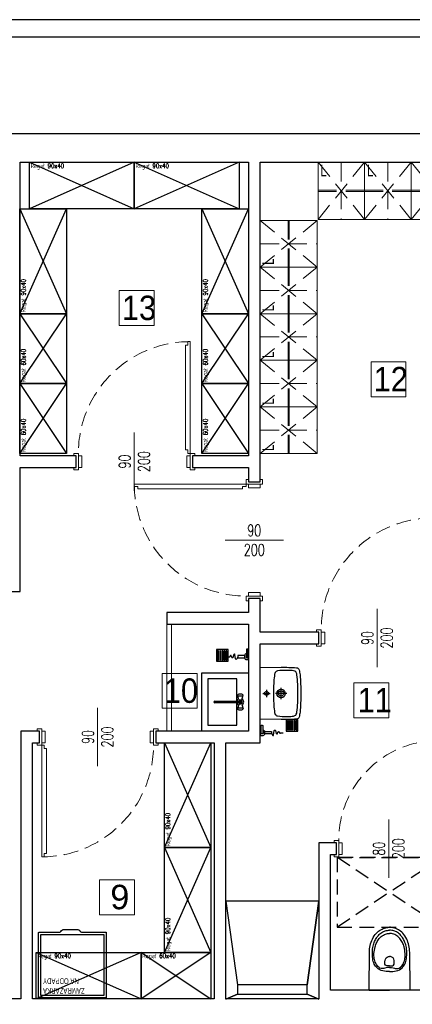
# Model space of a CAD drawing. Header units: centimetres. Extents: x 4120 to 19220, y -7417 to 180.
# Tile 104 of 223: x 11769 to 12106, y -4673 to -3828. Entities that reach past the tile are written whole.
import ezdxf

# ---------------------------------------------------------------- set-up
doc = ezdxf.new("R2010")
doc.units = ezdxf.units.CM
doc.linetypes.add('DASHED', pattern=[19.05, 12.7, -6.35])
doc.linetypes.add('HIDDEN2', pattern=[4.7625, 3.175, -1.5875])
doc.layers.add('A_Drzwi', color=30, linetype='Continuous', lineweight=20)
for name, color, linetype in [('A_krawężniki', 8, 'Continuous'), ('A_opisy', 7, 'Continuous'), ('A_Wyposażenie', 8, 'Continuous'), ('A_Ściany', 2, 'Continuous'), ('URZĄDZENIA SANITARNE', 6, 'Continuous')]:
    doc.layers.add(name, color=color, linetype=linetype)
doc.styles.add('Arial', font='arial.ttf', dxfattribs={"height": 25})
doc.styles.add('JACEK_07', font='SIMPLEX.SHX', dxfattribs={"width": 0.7})
doc.styles.get("Standard").update_dxf_attribs({"font": 'arial.ttf'})

# ---------------------------------------------------------------- blocks, each defined once
blk = doc.blocks.new('*U1990')
at = {"color": 7}
blk.add_lwpolyline([(50, 25), (50, -25)], dxfattribs=at)
for points in [[(-2, 5), (0, 5), (0, -5), (-2, -5), (-2, -7), (2, -7), (2, -5), (2, 7), (-2, 7), (-2, 5)], [(2, -5), (5, -5), (5, 5), (2, 5)], [(98, -5), (95, -5), (95, 5), (98, 5)], [(102, 5), (100, 5), (100, -5), (102, -5), (102, -7), (98, -7), (98, -5), (98, 7), (102, 7), (102, 5)]]:
    blk.add_lwpolyline(points)
blk.add_lwpolyline([(4, -7), (4, -10), (6, -10), (6, -100), (4, -100), (4, -103), (2, -103), (2, -7)], close=True)
at = {"linetype": 'DASHED'}
blk.add_arc((2, -7), 96, 270, 0, dxfattribs=at)
at = {"color": 7, "insert": (50, 0), "char_height": 10, "width": 10, "attachment_point": 5, "rotation": 90, "style": 'JACEK_07'}
blk.add_mtext('\\pxqc;90\\P200', dxfattribs=at)
blk = doc.blocks.new('*U1993')
blk.add_lwpolyline([(96, 7), (96, 10), (94, 10), (94, 100), (96, 100), (96, 103), (98, 103), (98, 7)], close=True)
at = {"color": 7}
blk.add_lwpolyline([(50, 25), (50, -25)], dxfattribs=at)
for points in [[(-2, -5), (0, -5), (0, 5), (-2, 5), (-2, 7), (2, 7), (2, 5), (2, -7), (-2, -7), (-2, -5)], [(2, 5), (5, 5), (5, -5), (2, -5)], [(98, 5), (95, 5), (95, -5), (98, -5)], [(102, -5), (100, -5), (100, 5), (102, 5), (102, 7), (98, 7), (98, 5), (98, -7), (102, -7), (102, -5)]]:
    blk.add_lwpolyline(points)
at = {"linetype": 'DASHED'}
blk.add_arc((98, 7), 96, 90, 180, dxfattribs=at)
at = {"color": 7, "insert": (50, 0), "char_height": 10, "width": 10, "attachment_point": 5, "rotation": 90, "style": 'JACEK_07'}
blk.add_mtext('\\pxqc;90\\P200', dxfattribs=at)
blk = doc.blocks.new('*U1996')
at = {"color": 7}
blk.add_lwpolyline([(50, 25), (50, -25)], dxfattribs=at)
for points in [[(-2, 5), (0, 5), (0, -5), (-2, -5), (-2, -7), (2, -7), (2, -5), (2, 7), (-2, 7), (-2, 5)], [(2, -5), (5, -5), (5, 5), (2, 5)], [(98, -5), (95, -5), (95, 5), (98, 5)], [(102, 5), (100, 5), (100, -5), (102, -5), (102, -7), (98, -7), (98, -5), (98, 7), (102, 7), (102, 5)]]:
    blk.add_lwpolyline(points)
blk.add_lwpolyline([(4, -7), (4, -10), (6, -10), (6, -100), (4, -100), (4, -103), (2, -103), (2, -7)], close=True)
at = {"linetype": 'DASHED'}
blk.add_arc((2, -7), 96, 270, 0, dxfattribs=at)
at = {"color": 7, "insert": (50, 0), "char_height": 10, "width": 10, "attachment_point": 5, "rotation": 90, "style": 'JACEK_07'}
blk.add_mtext('\\pxqc;90\\P200', dxfattribs=at)
blk = doc.blocks.new('*U1994')
blk.add_lwpolyline([(96, 7), (96, 10), (94, 10), (94, 100), (96, 100), (96, 103), (98, 103), (98, 7)], close=True)
at = {"color": 7}
blk.add_lwpolyline([(50, 25), (50, -25)], dxfattribs=at)
for points in [[(-2, -5), (0, -5), (0, 5), (-2, 5), (-2, 7), (2, 7), (2, 5), (2, -7), (-2, -7), (-2, -5)], [(2, 5), (5, 5), (5, -5), (2, -5)], [(98, 5), (95, 5), (95, -5), (98, -5)], [(102, -5), (100, -5), (100, 5), (102, 5), (102, 7), (98, 7), (98, 5), (98, -7), (102, -7), (102, -5)]]:
    blk.add_lwpolyline(points)
at = {"linetype": 'DASHED'}
blk.add_arc((98, 7), 96, 90, 180, dxfattribs=at)
at = {"color": 7, "insert": (50, 0), "char_height": 10, "width": 10, "attachment_point": 5, "rotation": 90, "style": 'JACEK_07'}
blk.add_mtext('\\pxqc;90\\P200', dxfattribs=at)
blk = doc.blocks.new('*U2002')
blk.add_lwpolyline([(86, 7), (86, 10), (84, 10), (84, 90), (86, 90), (86, 93), (88, 93), (88, 7)], close=True)
at = {"color": 7}
blk.add_lwpolyline([(45, 25), (45, -25)], dxfattribs=at)
for points in [[(-2, -5), (0, -5), (0, 5), (-2, 5), (-2, 7), (2, 7), (2, 5), (2, -7), (-2, -7), (-2, -5)], [(2, 5), (5, 5), (5, -5), (2, -5)], [(88, 5), (85, 5), (85, -5), (88, -5)], [(92, -5), (90, -5), (90, 5), (92, 5), (92, 7), (88, 7), (88, 5), (88, -7), (92, -7), (92, -5)]]:
    blk.add_lwpolyline(points)
at = {"linetype": 'DASHED'}
blk.add_arc((88, 7), 86, 90, 180, dxfattribs=at)
at = {"color": 7, "insert": (45, 0), "char_height": 10, "width": 10, "attachment_point": 5, "rotation": 90, "style": 'JACEK_07'}
blk.add_mtext('\\pxqc;80\\P200', dxfattribs=at)
blk = doc.blocks.new('Rectangular Floor Drain 13')
at = {"layer": 'URZĄDZENIA SANITARNE', "color": 8}
for points in [[(-5, 5), (5, 5), (5, -5), (-5, -5)], [(-4, 4), (4, 4), (4, 3.2), (-4, 3.2)], [(-4, 2.2), (4, 2.2), (4, 1.4), (-4, 1.4)], [(-4, 0.4), (4, 0.4), (4, -0.4), (-4, -0.4)], [(-4, -1.4), (4, -1.4), (4, -2.2), (-4, -2.2)], [(-4, -3.2), (4, -3.2), (4, -4), (-4, -4)]]:
    blk.add_lwpolyline(points, close=True, dxfattribs=at)
blk = doc.blocks.new('wyposażenie blok')
at = {"layer": 'A_Wyposażenie', "color": 8}
for p, q in [((549.49, 0), (459.49, -40)), ((459.49, 0), (549.49, -40)), ((639.49, 0), (549.49, -40)), ((549.49, 0), (639.49, -40)), ((451.2, -40), (491.2, -130)), ((451.2, -130), (491.2, -40)), ((607.5, -40), (647.5, -130)), ((607.5, -130), (647.5, -40)), ((451.2, -190), (491.2, -130)), ((451.2, -130), (491.2, -190)), ((607.5, -190), (647.5, -130)), ((607.5, -130), (647.5, -190)), ((451.2, -190), (491.2, -250)), ((451.2, -250), (491.2, -190)), ((607.5, -190), (647.5, -250)), ((607.5, -250), (647.5, -190)), ((607.5, -438.5), (647.5, -438.5)), ((607.5, -488.5), (607.5, -438.5)), ((647.5, -438.5), (647.5, -488.5)), ((612.5, -443.5), (612.5, -483.5)), ((637.5, -443.5), (612.5, -443.5)), ((637.5, -483.5), (637.5, -443.5)), ((638.97, -456.74), (639.5, -456.59)), ((639.5, -456.59), (640.15, -456.5)), ((640.15, -456.5), (640.85, -456.5)), ((640.85, -456.5), (641.5, -456.59)), ((641.5, -456.59), (642.03, -456.74)), ((659.79, -456.14), (666.21, -456.14)), ((663, -452.93), (663, -459.35)), ((680.34, -456.14), (670.67, -456.14)), ((675.51, -460.98), (675.51, -451.31)), ((618.61, -462.71), (640.64, -462.71)), ((640.64, -464.29), (618.61, -464.29)), ((638.1, -457.74), (638.24, -457.46)), ((639.3, -461.49), (638.1, -457.74)), ((638.24, -458.02), (638.1, -457.74)), ((638.24, -457.46), (638.62, -456.94)), ((638.66, -458.27), (638.24, -458.02)), ((638.62, -456.94), (638.97, -456.74)), ((639.3, -458.45), (638.66, -458.27)), ((640.08, -458.55), (639.3, -458.45)), ((640.92, -458.55), (640.08, -458.55)), ((641.7, -458.45), (640.92, -458.55)), ((641.7, -461.49), (642.9, -457.74)), ((642.34, -458.27), (641.7, -458.45)), ((642.03, -456.74), (642.38, -456.94)), ((642.76, -458.02), (642.34, -458.27)), ((642.76, -457.46), (642.38, -456.94)), ((642.76, -457.46), (642.9, -457.74)), ((642.9, -457.74), (642.76, -458.02)), ((639.3, -465.51), (638.1, -469.26)), ((638.1, -469.26), (638.24, -468.98)), ((638.24, -469.54), (638.1, -469.26)), ((638.24, -468.98), (638.66, -468.73)), ((638.24, -469.54), (638.62, -470.06)), ((638.97, -470.26), (638.62, -470.06)), ((638.66, -468.73), (639.3, -468.55)), ((639.5, -470.41), (638.97, -470.26)), ((639.3, -468.55), (640.08, -468.45)), ((640.15, -470.5), (639.5, -470.41)), ((640.08, -468.45), (640.92, -468.45)), ((640.85, -470.5), (640.15, -470.5)), ((641.5, -470.41), (640.85, -470.5)), ((640.92, -468.45), (641.7, -468.55)), ((642.03, -470.26), (641.5, -470.41)), ((641.7, -465.51), (642.9, -469.26)), ((641.7, -468.55), (642.34, -468.73)), ((642.38, -470.06), (642.03, -470.26)), ((642.34, -468.73), (642.76, -468.98)), ((642.76, -469.54), (642.38, -470.06)), ((642.76, -468.98), (642.9, -469.26)), ((642.9, -469.26), (642.76, -469.54)), ((647.5, -488.5), (607.5, -488.5)), ((612.5, -483.5), (637.5, -483.5)), ((575.33, -498.5), (615.33, -588.5)), ((575.33, -588.5), (615.33, -498.5)), ((575.33, -588.5), (615.33, -678.5)), ((575.33, -678.5), (615.33, -588.5)), ((628, -634.5), (638, -706.5)), ((708, -634.5), (628, -634.5)), ((708, -634.5), (698, -706.5)), ((698, -706.5), (708, -634.5)), ((465.33, -678.5), (555.33, -718.5)), ((555.33, -678.5), (465.33, -718.5)), ((615.33, -678.5), (555.33, -718.5)), ((555.33, -678.5), (615.33, -718.5)), ((698, -706.5), (638, -706.5)), ((638, -706.5), (638, -714.5)), ((698, -714.5), (698, -706.5)), ((628, -718.58), (638, -714.5)), ((638, -714.5), (628, -718.58)), ((638, -714.5), (698, -714.5)), ((708, -718.58), (698, -714.5)), ((698, -714.5), (708, -718.58))]:
    blk.add_line(p, q, dxfattribs=at)
at = {"layer": 'A_Wyposażenie', "color": 8, "linetype": 'HIDDEN2', "lineweight": 0, "ltscale": 5}
for p, q in [((707.25, 0), (747.25, -49)), ((747.25, 0), (707.25, -49)), ((787.25, 0), (747.25, -49)), ((747.25, 0), (787.25, -49)), ((827.25, 0), (787.25, -49)), ((787.25, 0), (827.25, -49)), ((727.25, -0.5), (727.25, -48.5)), ((767.25, -0.5), (767.25, -48.5)), ((707.25, -24), (747.25, -24)), ((707.25, -25), (747.25, -25)), ((747.25, -24), (787.25, -24)), ((747.25, -25), (787.25, -25)), ((787.25, -24), (827.25, -24)), ((787.25, -25), (827.25, -25)), ((657.5, -50), (706.5, -90)), ((657.5, -90), (706.5, -50)), ((681.5, -90), (681.5, -50)), ((682.5, -90), (682.5, -50)), ((658, -70), (706, -70)), ((657.5, -90), (706.5, -130)), ((657.5, -130), (706.5, -90)), ((681.5, -130), (681.5, -90)), ((682.5, -130), (682.5, -90)), ((658, -110), (706, -110)), ((657.5, -130), (706.5, -170)), ((657.5, -170), (706.5, -130)), ((681.5, -170), (681.5, -130)), ((682.5, -170), (682.5, -130)), ((658, -150), (706, -150)), ((657.5, -170), (706.5, -210)), ((657.5, -210), (706.5, -170)), ((681.5, -210), (681.5, -170)), ((682.5, -210), (682.5, -170)), ((658, -190), (706, -190)), ((657.5, -250), (706.5, -210)), ((657.5, -210), (706.5, -250)), ((681.5, -250), (681.5, -210)), ((682.5, -250), (682.5, -210)), ((658, -230), (706, -230))]:
    blk.add_line(p, q, dxfattribs=at)
at = {"layer": 'A_Wyposażenie', "color": 8, "flags": 128}
for points in [[(459.49, 0), (549.49, 0), (549.49, -40), (459.49, -40)], [(549.49, 0), (639.49, 0), (639.49, -40), (549.49, -40)], [(451.2, -130), (451.2, -40), (491.2, -40), (491.2, -130)], [(607.5, -130), (607.5, -40), (647.5, -40), (647.5, -130)], [(451.2, -190), (451.2, -130), (491.2, -130), (491.2, -190)], [(607.5, -190), (607.5, -130), (647.5, -130), (647.5, -190)], [(451.2, -250), (451.2, -190), (491.2, -190), (491.2, -250)], [(607.5, -250), (607.5, -190), (647.5, -190), (647.5, -250)], [(644.29, -425.56), (644.29, -423.56), (638.29, -423.56), (638.29, -425.56)], [(661.29, -490.94), (661.29, -488.94), (667.29, -488.94), (667.29, -490.94)], [(575.33, -588.5), (575.33, -498.5), (615.33, -498.5), (615.33, -588.5)], [(575.33, -678.5), (575.33, -588.5), (615.33, -588.5), (615.33, -678.5)], [(465.33, -678.5), (555.33, -678.5), (555.33, -718.5), (465.33, -718.5)], [(555.33, -678.5), (615.33, -678.5), (615.33, -718.5), (555.33, -718.5)]]:
    blk.add_lwpolyline(points, close=True, dxfattribs=at)
at = {"layer": 'A_Wyposażenie', "color": 8, "linetype": 'Continuous', "lineweight": 0, "flags": 128}
for points in [[(747.25, -49), (747.25, 0), (707.25, 0), (707.25, -49)], [(787.25, -49), (787.25, 0), (747.25, 0), (747.25, -49)], [(827.25, -49), (827.25, 0), (787.25, 0), (787.25, -49)], [(706.5, -50), (657.5, -50), (657.5, -90), (706.5, -90)], [(706.5, -90), (657.5, -90), (657.5, -130), (706.5, -130)], [(706.5, -130), (657.5, -130), (657.5, -170), (706.5, -170)], [(706.5, -170), (657.5, -170), (657.5, -210), (706.5, -210)], [(706.5, -210), (657.5, -210), (657.5, -250), (706.5, -250)]]:
    blk.add_lwpolyline(points, close=True, dxfattribs=at)
at = {"layer": 'A_Wyposażenie', "color": 8, "flags": 128}
for points in [[(638.29, -424.56), (637.46, -426.57, -0.763382), (636.5, -426.45), (635.96, -422.62, 0.812896), (634.98, -422.55), (634.22, -425.3, -0.742851), (633.26, -425.32), (632.8, -423.92, 0.673417), (631.88, -423.85), (631.45, -424.72, -0.705472), (630.52, -424.61), (630.51, -424.56), (628.24, -424.56)], [(645.79, -422.06, 0.414214), (644.29, -423.56), (644.29, -425.56, 0.414214), (645.79, -427.06), (647.79, -427.06), (647.79, -422.06), (647.29, -422.06)], [(659.79, -487.44, -0.414214), (661.29, -488.94), (661.29, -490.94, -0.414214), (659.79, -492.44), (657.79, -492.44), (657.79, -487.44), (658.29, -487.44)], [(667.29, -489.94), (668.12, -491.95, 0.763382), (669.08, -491.83), (669.62, -487.99, -0.812896), (670.6, -487.93), (671.36, -490.67, 0.742851), (672.32, -490.7), (672.78, -489.29, -0.673417), (673.7, -489.22), (674.13, -490.09, 0.705472), (675.06, -489.99), (675.07, -489.94), (677.34, -489.94)]]:
    blk.add_lwpolyline(points, format="xyb", dxfattribs=at)
for points in [[(646.29, -425.56), (646.79, -425.56, 0.414214), (647.29, -425.06), (647.29, -418.52, 0.414214), (646.79, -418.02), (646.29, -418.02, 0.414214), (645.79, -418.52), (645.79, -425.06, 0.414214)], [(659.29, -490.94), (658.79, -490.94, -0.414214), (658.29, -490.44), (658.29, -483.89, -0.414214), (658.79, -483.39), (659.29, -483.39, -0.414214), (659.79, -483.89), (659.79, -490.44, -0.414214)]]:
    blk.add_lwpolyline(points, format="xyb", close=True, dxfattribs=at)
at = {"layer": 'A_Wyposażenie', "color": 8}
for points in [[(657.5, -456.14), (657.5, -433.92), (675.51, -433.64, -0.022418), (688.79, -434.1, -0.33438), (691.04, -435.88, -0.032866), (691.78, -440.09, -0.025259), (692.51, -456.14, -0.025259), (691.78, -472.2, -0.032866), (691.04, -476.41, -0.33438), (688.79, -478.19, -0.022418), (675.51, -478.64), (657.5, -478.37), (657.5, -456.14)], [(669, -456.14, 0.014903), (669.23, -464.75, 0.014241), (669.75, -471.04, 0.076583), (670.51, -474.14, 0.227108), (672.52, -475.47, 0.049924), (680.21, -475.97, 0.019997), (685, -475.73, 0.071818), (687.45, -475.2, 0.193992), (688.61, -474.06, 0.056141), (689.15, -472.08, 0.031566), (690.02, -456.14, 0.031566), (689.15, -440.2, 0.056141), (688.61, -438.23, 0.193992), (687.45, -437.08, 0.071818), (685, -436.56, 0.019997), (680.2, -436.32, 0.049924), (672.52, -436.82, 0.227108), (670.51, -438.15, 0.076583), (669.75, -441.25, 0.014241), (669.23, -447.54, 0.014903), (669, -456.14)], [(751.24, -711), (751.16, -709.78), (751.4, -678.5, -0.109256), (754.02, -667.09, -0.076962), (757.45, -662.03, -0.147238), (765.57, -657.3, -0.064046), (768.7, -656.96)], [(768.7, -695.06, -0.030522), (763.04, -694.42, -0.15195), (757.91, -691.78, -0.08363), (755.58, -688.57, -0.085767), (754.18, -683.88, -0.036904), (753.92, -678.16, -0.046025), (754.53, -673.15, -0.053006), (755.87, -669.09, -0.038568), (757.64, -665.86, -0.052035), (759.74, -663.28, -0.066441), (762.77, -660.98, -0.072877), (765.76, -659.81, -0.039475), (767.85, -659.49, -0.022218), (768.7, -659.47)], [(786.16, -711), (786.24, -709.78), (786, -678.5, 0.109256), (783.38, -667.09, 0.076962), (779.95, -662.03, 0.147238), (771.83, -657.3, 0.064046), (768.7, -656.96)], [(768.7, -695.06, 0.030522), (774.36, -694.42, 0.15195), (779.49, -691.78, 0.08363), (781.82, -688.57, 0.085767), (783.22, -683.88, 0.036904), (783.48, -678.16, 0.046025), (782.87, -673.15, 0.053006), (781.53, -669.09, 0.038568), (779.76, -665.86, 0.052035), (777.66, -663.28, 0.066441), (774.63, -660.98, 0.072877), (771.64, -659.81, 0.039475), (769.55, -659.49, 0.022218), (768.7, -659.47)], [(768.7, -691.47, 0.087522), (767, -691.62, 0.025593), (764.5, -692.07, -0.120211), (761.56, -692.3, -0.186717), (759.41, -691.31, -0.086058), (756.83, -687.89, -0.079429), (755.5, -683.57, -0.051898), (755.32, -679.47, -0.04875), (756.3, -673.8, -0.043554), (757.63, -670.04, -0.06811), (759.84, -666.52, -0.092463), (763.41, -663.6, -0.088025), (767.02, -662.37, -0.041186), (768.7, -662.24)], [(768.7, -691.47, -0.087522), (770.4, -691.62, -0.025593), (772.9, -692.07, 0.120211), (775.84, -692.3, 0.186717), (777.99, -691.31, 0.086058), (780.57, -687.89, 0.079429), (781.9, -683.57, 0.051898), (782.08, -679.47, 0.04875), (781.1, -673.8, 0.043554), (779.77, -670.04, 0.06811), (777.56, -666.52, 0.092463), (773.99, -663.6, 0.088025), (770.38, -662.37, 0.041186), (768.7, -662.24)], [(768.7, -690.08, 0.000374), (766.81, -690.04, -0.009276), (766.33, -689.99, -0.404896), (764.74, -688.54, -0.053728), (764.8, -685.41, -0.350861), (767.79, -682.14, -0.024147), (768.7, -682.08)], [(768.7, -690.08, -0.000374), (770.59, -690.04, 0.009276), (771.07, -689.99, 0.404896), (772.66, -688.54, 0.053728), (772.6, -685.41, 0.350861), (769.61, -682.14, 0.024147), (768.7, -682.08)]]:
    blk.add_lwpolyline(points, format="xyb", dxfattribs=at)
at = {"layer": 'A_Wyposażenie', "color": 8, "linetype": 'DASHED'}
blk.add_lwpolyline([(813.7, -656.96), (813.7, -596.96), (723.7, -596.96), (723.7, -656.96), (813.7, -656.96), (723.7, -596.96), (813.7, -596.96), (723.7, -656.96)], dxfattribs=at)
at = {"layer": 'A_Wyposażenie', "color": 8}
blk.add_lwpolyline([(525.33, -717.58), (467.33, -717.58), (467.33, -661.58, -0.414214), (467.83, -661.08), (485.63, -661.08, 0.289122), (486.53, -660.51, -0.300084), (489.43, -658.77), (500.24, -658.77, -0.278224), (503.13, -660.51, 0.267387), (504.04, -661.08), (524.83, -661.08, -0.414214), (525.33, -661.58)], format="xyb", close=True, dxfattribs=at)
blk.add_lwpolyline([(523.33, -715.58), (469.33, -715.58), (469.33, -663.08), (523.33, -663.08)], close=True, dxfattribs=at)
for points in [[(751.24, -711), (768.7, -711)], [(786.16, -711), (768.7, -711)]]:
    blk.add_lwpolyline(points, dxfattribs=at)
for centre, radius in [((663, -456.14), 1.75), ((675.51, -456.14), 3.65), ((675.51, -456.14), 2.25)]:
    blk.add_circle(centre, radius, dxfattribs=at)
for centre, radius, start, end in [((618.61, -463.5), 0.788, 90, 270), ((640.5, -463.5), 3, 117.97653, 164.77469), ((640.5, -463.5), 3, 195.22531, 242.02347), ((640.5, -463.5), 1.68, 208.05488, 151.94512), ((640.5, -463.5), 0.8, 280, 80), ((640.5, -463.5), 3, 297.97653, 62.02347)]:
    blk.add_arc(centre, radius, start, end, dxfattribs=at)
at = {"layer": 'URZĄDZENIA SANITARNE', "xscale": -1, "zscale": 100, "rotation": 270}
for p in [(625, -423.5), (685, -483.5)]:
    blk.add_blockref('Rectangular Floor Drain 13', p, dxfattribs=at)
at = {"layer": 'A_Wyposażenie', "color": 8, "attachment_point": 1, "style": 'JACEK_07'}
for s, insert, char_height, width in [('Regał 90x40', (460.49, -1), 4, 41.1867), ('Regał 90x40', (550.49, -1), 4, 41.1867), ('{\\fArial|b0|i0|c238|p34;L}', (709.25, -2), 10, 40), ('{\\fArial|b0|i0|c238|p34;L}', (749.25, -2), 10, 40), ('Regał 90x40', (466.33, -679.5), 4, 41.1867), ('Regał 60x40', (556.33, -679.5), 4, 41.1867)]:
    blk.add_mtext(s, dxfattribs=dict(at, insert=insert, char_height=char_height, width=width))
at = {"layer": 'A_Wyposażenie', "color": 8, "attachment_point": 1, "rotation": 90, "style": 'JACEK_07'}
for s, insert, char_height, width in [('{\\fArial|b0|i0|c238|p34;L}', (659.5, -88), 10, 40), ('Regał 90x40', (452.2, -129), 4, 41.1867), ('Regał 90x40', (608.5, -129), 4, 41.1867), ('{\\fArial|b0|i0|c238|p34;L}', (659.5, -128), 10, 40), ('Regał 60x40', (452.2, -189), 4, 41.1867), ('Regał 60x40', (608.5, -189), 4, 41.1867), ('{\\fArial|b0|i0|c238|p34;L}', (659.5, -168), 10, 40), ('{\\fArial|b0|i0|c238|p34;L}', (659.5, -208), 10, 40), ('Regał 60x40', (452.2, -249), 4, 41.1867), ('Regał 60x40', (608.5, -249), 4, 41.1867), ('{\\fArial|b0|i0|c238|p34;L}', (659.5, -248), 10, 40), ('Regał 90x40', (576.33, -587.5), 4, 41.1867), ('Regał 90x40', (576.33, -677.5), 4, 41.1867)]:
    blk.add_mtext(s, dxfattribs=dict(at, insert=insert, char_height=char_height, width=width))
at = {"layer": 'A_Wyposażenie', "color": 8, "insert": (499.96, -714.07), "char_height": 5, "width": 28.8858, "attachment_point": 1, "rotation": 180}
blk.add_mtext('\\pxsm1,qr;{\\W0.6;ZAMRAŻARKA \\PNA ODPADY}', dxfattribs=at)

msp = doc.modelspace()

# ---------------------------------------------------------------- linework, layer by layer
at = {"layer": 'A_Drzwi', "color": 30, "linetype": 'Continuous', "lineweight": 18}
msp.add_lwpolyline([(11895.08, -4346.73), (11899.08, -4346.73), (11899.08, -4438.73), (11895.08, -4438.73)], close=True, dxfattribs=at)
at = {"layer": 'A_krawężniki', "color": 250, "transparency": 33554610}
msp.add_lwpolyline([(12630.48, -4027.72, 0.414214), (12430.47, -3827.73), (11379.08, -3827.73, 0.414206), (11179.08, -4027.72), (11179.08, -5598.74, 0.414229), (11479.08, -5898.73), (12330.48, -5898.73, 0.414206), (12630.48, -5598.74), (12630.48, -4027.72)], format="xyb", dxfattribs=at)
at = {"layer": 'A_Ściany', "color": 7}
for points in [[(12532.08, -5500.73), (12532.08, -3925.73), (12486.08, -3925.73), (12486.08, -3945.73), (12492.58, -3945.73), (12492.58, -4102.73), (12282.58, -4102.73), (12282.58, -3945.73), (12376.08, -3945.73), (12376.08, -3925.73), (11745.08, -3925.73)], [(11755.58, -4318.73), (11769.08, -4318.73), (11769.08, -4212.23), (11817.08, -4212.23), (11817.08, -4202.23), (11769.08, -4202.23), (11769.08, -3950.23), (11965.08, -3950.23), (11965.08, -4202.23), (11917.08, -4202.23), (11917.08, -4212.23), (11965.08, -4212.23), (11965.08, -4224.73), (11975.08, -4224.73), (11975.08, -3950.23), (12274.58, -3950.23)], [(12135.58, -4661.23), (12035.58, -4661.23), (12035.58, -4544.73), (12040.58, -4544.73), (12040.58, -4534.73), (12025.58, -4534.73), (12025.58, -4668.73), (11945.58, -4668.73), (11945.58, -4448.73), (11975.08, -4448.73), (11975.08, -4363.73), (12025.58, -4363.73), (12025.58, -4353.73), (11975.08, -4353.73), (11975.08, -4324.73), (11965.08, -4324.73), (11965.08, -4336.73), (11895.08, -4336.73), (11895.08, -4346.73), (11965.08, -4346.73), (11965.08, -4438.73), (11885.58, -4438.73), (11885.58, -4448.73), (11935.58, -4448.73), (11935.58, -4668.73), (11779.58, -4668.73), (11779.58, -4448.73), (11785.58, -4448.73), (11785.58, -4438.73), (11769.58, -4438.73), (11769.58, -4668.73), (11438.58, -4668.73)]]:
    msp.add_lwpolyline(points, dxfattribs=at)

# ---------------------------------------------------------------- block references
at = {"layer": 'A_Drzwi', "color": 30, "linetype": 'Continuous', "lineweight": 18}
for name, p, rotation in [('*U1994', (11817.08, -4207.23), 359.9999999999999), ('*U1990', (11970.08, -4224.73), 270), ('*U1993', (12025.58, -4358.73), 359.9999999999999), ('*U1996', (11785.58, -4443.73), 359.9999999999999)]:
    msp.add_blockref(name, p, dxfattribs=dict(at, rotation=rotation))
at = {"layer": 'A_Drzwi'}
msp.add_blockref('*U2002', (12040.58, -4539.73), dxfattribs=at)

# ---------------------------------------------------------------- next in the draw order: block references
at = {"layer": 'A_Wyposażenie'}
msp.add_blockref('wyposażenie blok', (11317.58, -3950.23), dxfattribs=at)

# ---------------------------------------------------------------- next in the draw order: linework, layer by layer
at = {"layer": 'A_krawężniki', "color": 250, "transparency": 33554610}
msp.add_lwpolyline([(12615.48, -4027.72, 0.414214), (12430.47, -3842.73), (11379.08, -3842.73, 0.414206), (11194.08, -4027.72), (11194.08, -5598.74, 0.414229), (11479.08, -5883.73), (12330.48, -5883.73, 0.414206), (12615.48, -5598.74)], format="xyb", close=True, dxfattribs=at)
at = {"layer": 'A_opisy', "lineweight": 18}
for points in [[(11854.2, -4060.37), (11884.2, -4060.37), (11884.2, -4090.37), (11854.2, -4090.37), (11854.2, -4060.37)], [(12070.33, -4121.58), (12100.33, -4121.58), (12100.33, -4151.58), (12070.33, -4151.58), (12070.33, -4121.58)], [(11891.08, -4389.11), (11921.08, -4389.11), (11921.08, -4419.11), (11891.08, -4419.11), (11891.08, -4389.11)], [(12055.59, -4397.22), (12085.59, -4397.22), (12085.59, -4427.22), (12055.59, -4427.22), (12055.59, -4397.22)], [(11837.29, -4566.37), (11867.29, -4566.37), (11867.29, -4596.37), (11837.29, -4596.37), (11837.29, -4566.37)]]:
    msp.add_lwpolyline(points, dxfattribs=at)

# ---------------------------------------------------------------- next in the draw order: texts
at = {"layer": 'A_opisy', "lineweight": 18, "char_height": 21, "width": 593.4214, "attachment_point": 1, "style": 'Arial'}
for s, insert in [('\\W0.9;13', (11856.41, -4064.71)), ('\\W0.9;12', (12072.6, -4125.92)), ('\\W0.9;10', (11892.42, -4393.45)), ('\\W0.9;11', (12058.83, -4401.55)), ('9', (11846.5, -4570.71))]:
    msp.add_mtext(s, dxfattribs=dict(at, insert=insert))

doc.saveas('drawing.dxf')
